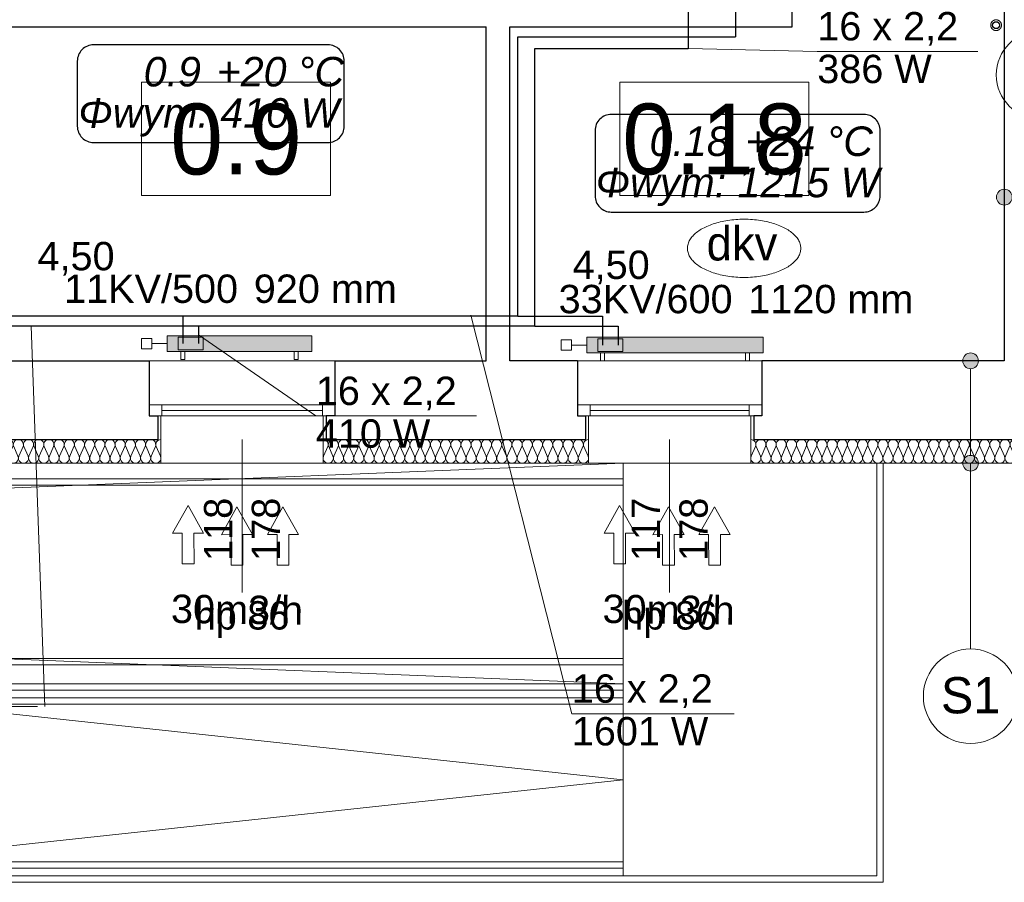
# Model space of a CAD drawing. Header units: millimetres. Extents: x -17429 to 155243, y -2908 to 188569.
# Tile 48 of 113: x 25232 to 31484, y 48656 to 54131. Entities that reach past the tile are written whole.
import ezdxf
from ezdxf.lldxf.tags import DXFTag

# ---------------------------------------------------------------- set-up
doc = ezdxf.new("R2010")
doc.units = ezdxf.units.MM
doc.header["$MEASUREMENT"] = 0
doc.linetypes.add('PHANTOM', pattern=[2.5, 1.25, -0.25, 0.25, -0.25, 0.25, -0.25])
doc.layers.get('0').update_dxf_attribs({"lineweight": 5})
for name, color, linetype in [('#opisy', 7, 'Continuous'), ('#podkład', 252, 'Continuous'), ('Arch ocieplenie', 252, 'Continuous'), ('Arch opisy', 252, 'Continuous'), ('IS_Armatura_podłączeniowa_grz._dolnozas.', 255, 'SOLID'), ('IS_Armatura_Therm', 7, 'SOLID'), ('IS_Grafika', 7, 'SOLID'), ('IS_Grzejniki_Plan_rzut', 7, 'SOLID'), ('IS_Opisy_działek_Therm', 7, 'SOLID'), ('IS_Powrót', 5, 'DASH'), ('IS_Text_Armatury_Therm', 7, 'Continuous'), ('IS_Text_Konstrukcji', 7, 'Continuous'), ('IS_Text_Odbiornikow_Therm', 7, 'Continuous'), ('IS_Zasilanie', 1, 'SOLID')]:
    doc.layers.add(name, color=color, linetype=linetype)
for name, color, linetype, lineweight in [('#piony', 7, 'Continuous', 5), ('Arch opisy_Nr_Pióra__1', 252, 'Continuous', 25), ('Arch opisy_Nr_Pióra__21', 252, 'Continuous', 13), ('INWENT BALUSTRADY_Nr_Pióra__26', 5, 'Continuous', 13), ('INWENT OPISY_Nr_Pióra__21', 252, 'Continuous', 13), ('INWENT. OKNA_Nr_Pióra__5', 7, 'Continuous', 13), ('INWENT.ŚCIANY_Nr_Pióra__1', 252, 'Continuous', 25), ('INWENT.ŚCIANY_Nr_Pióra__21', 7, 'Continuous', 13), ('Istniejące schody_Nr_Pióra__21', 7, 'Continuous', 13)]:
    doc.layers.add(name, color=color, linetype=linetype, lineweight=lineweight)
doc.layers.add('arch izolacje_Nr_Pióra__3', color=7, linetype='Continuous', lineweight=13, true_color=0xff6600)
doc.layers.add('Arch ocieplenie_Nr_Pióra__22', color=7, linetype='Continuous', lineweight=9, true_color=0x7f7f7f)
doc.styles.add('ARIAL', font='arial.ttf', dxfattribs={"width": 0.75})
doc.styles.add('GENERATED_STYLE_2', font='txt')
doc.styles.add('GENERATED_STYLE_3', font='txt')
doc.styles.add('GENERATED_STYLE_4', font='txt')
doc.styles.add('MtXpl_Arial', font='txt', dxfattribs={"height": 0.2})
doc.styles.get("Standard").update_dxf_attribs({"font": 'arial.ttf', "bigfont": 'BIGFONT.SHX'})
tags = doc.linetypes.add('DASH', pattern=[15, 10, -5]).pattern_tags.tags
tags[6:7] = [DXFTag(74, 4), DXFTag(75, 0), DXFTag(340, '0'), DXFTag(46, 0.0), DXFTag(50, 0.0), DXFTag(44, 0.0), DXFTag(45, 0.0)]
tags[4:5] = [DXFTag(74, 4), DXFTag(75, 0), DXFTag(340, '0'), DXFTag(46, 0.0), DXFTag(50, 0.0), DXFTag(44, 0.0), DXFTag(45, 0.0)]
tags = doc.linetypes.add('SOLID', pattern=[10, 10, 0]).pattern_tags.tags
tags[6:7] = [DXFTag(74, 4), DXFTag(75, 0), DXFTag(340, '0'), DXFTag(46, 0.0), DXFTag(50, 0.0), DXFTag(44, 0.0), DXFTag(45, 0.0)]
tags[4:5] = [DXFTag(74, 4), DXFTag(75, 0), DXFTag(340, '0'), DXFTag(46, 0.0), DXFTag(50, 0.0), DXFTag(44, 0.0), DXFTag(45, 0.0)]

# ---------------------------------------------------------------- blocks, each defined once
blk = doc.blocks.new('Izolacja cieplna 14_17', base_point=(29874.1, 51465.9))
at = {"layer": 'Arch ocieplenie_Nr_Pióra__22', "linetype": 'Continuous'}
for p, q in [((29876.8, 51360.6), (29903.6, 51421.2)), ((29909.1, 51421.2), (29935.9, 51360.6)), ((29941.4, 51360.6), (29968.2, 51421.2)), ((29973.6, 51421.2), (30000.5, 51360.6)), ((30005.9, 51360.6), (30032.8, 51421.2)), ((30038.2, 51421.2), (30065.1, 51360.6)), ((30070.5, 51360.6), (30097.4, 51421.2)), ((30102.8, 51421.2), (30129.6, 51360.6)), ((30135.1, 51360.6), (30161.9, 51421.2)), ((30167.4, 51421.2), (30194.2, 51360.6)), ((30199.6, 51360.6), (30226.5, 51421.2)), ((30231.9, 51421.2), (30258.8, 51360.6)), ((30264.2, 51360.6), (30291.1, 51421.2)), ((30296.5, 51421.2), (30323.4, 51360.6)), ((30328.8, 51360.6), (30355.6, 51421.2)), ((30361.1, 51421.2), (30387.9, 51360.6)), ((30393.4, 51360.6), (30420.2, 51421.2)), ((30425.6, 51421.2), (30452.5, 51360.6)), ((30457.9, 51360.6), (30484.8, 51421.2)), ((30490.2, 51421.2), (30517.1, 51360.6)), ((30522.5, 51360.6), (30549.4, 51421.2)), ((30554.8, 51421.2), (30581.6, 51360.6)), ((30587.1, 51360.6), (30613.9, 51421.2)), ((30619.4, 51421.2), (30646.2, 51360.6)), ((30651.6, 51360.6), (30678.5, 51421.2)), ((30683.9, 51421.2), (30710.8, 51360.6)), ((30716.2, 51360.6), (30743.1, 51421.2)), ((30748.5, 51421.2), (30775.4, 51360.6)), ((30780.8, 51360.6), (30807.6, 51421.2)), ((30813.1, 51421.2), (30839.9, 51360.6)), ((30845.4, 51360.6), (30872.2, 51421.2)), ((30877.6, 51421.2), (30904.5, 51360.6)), ((30909.9, 51360.6), (30936.8, 51421.2)), ((30942.2, 51421.2), (30969.1, 51360.6)), ((30974.5, 51360.6), (31001.4, 51421.2)), ((31006.8, 51421.2), (31033.6, 51360.6)), ((31039.1, 51360.6), (31065.9, 51421.2)), ((31071.4, 51421.2), (31098.2, 51360.6)), ((31103.6, 51360.6), (31130.5, 51421.2)), ((31135.9, 51421.2), (31162.8, 51360.6)), ((31168.2, 51360.6), (31195.1, 51421.2)), ((31200.5, 51421.2), (31227.4, 51360.6)), ((31232.8, 51360.6), (31259.6, 51421.2)), ((31265.1, 51421.2), (31291.9, 51360.6)), ((31297.4, 51360.6), (31324.2, 51421.2)), ((31329.6, 51421.2), (31356.5, 51360.6)), ((31361.9, 51360.6), (31388.8, 51421.2)), ((31394.2, 51421.2), (31421.1, 51360.6)), ((31426.5, 51360.6), (31453.4, 51421.2)), ((31458.8, 51421.2), (31485.6, 51360.6)), ((31491.1, 51360.6), (31517.9, 51421.2)), ((31523.4, 51421.2), (31550.2, 51360.6)), ((31555.6, 51360.6), (31582.5, 51421.2)), ((31587.9, 51421.2), (31614.8, 51360.6)), ((31620.2, 51360.6), (31647.1, 51421.2)), ((31652.5, 51421.2), (31679.4, 51360.6)), ((31684.8, 51360.6), (31711.6, 51421.2)), ((31717.1, 51421.2), (31743.9, 51360.6)), ((31749.4, 51360.6), (31776.2, 51421.2)), ((31781.6, 51421.2), (31808.5, 51360.6)), ((31813.9, 51360.6), (31840.8, 51421.2)), ((31846.2, 51421.2), (31873.1, 51360.6)), ((31878.5, 51360.6), (31905.4, 51421.2)), ((31910.8, 51421.2), (31937.6, 51360.6)), ((31943.1, 51360.6), (31969.9, 51421.2)), ((31975.4, 51421.2), (32002.2, 51360.6)), ((32007.6, 51360.6), (32034.5, 51421.2)), ((32039.9, 51421.2), (32066.8, 51360.6)), ((32072.2, 51360.6), (32099.1, 51421.2)), ((32104.5, 51421.2), (32131.4, 51360.6))]:
    blk.add_line(p, q, dxfattribs=at)
for centre, start_param, end_param in [((29874.1, 51434), 5.870392, 7.853982), ((29938.6, 51434), 5.870392, 9.837571), ((30003.2, 51434), 5.870392, 9.837571), ((30067.8, 51434), 5.870392, 9.837571), ((30132.4, 51434), 5.870392, 9.837571), ((30196.9, 51434), 5.870392, 9.837571), ((30261.5, 51434), 5.870392, 9.837571), ((30326.1, 51434), 5.870392, 9.837571), ((30390.6, 51434), 5.870392, 9.837571), ((30455.2, 51434), 5.870392, 9.837571), ((30519.8, 51434), 5.870392, 9.837571), ((30584.4, 51434), 5.870392, 9.837571), ((30648.9, 51434), 5.870392, 9.837571), ((30713.5, 51434), 5.870392, 9.837571), ((30778.1, 51434), 5.870392, 9.837571), ((30842.6, 51434), 5.870392, 9.837571), ((30907.2, 51434), 5.870392, 9.837571), ((30971.8, 51434), 5.870392, 9.837571), ((31036.4, 51434), 5.870392, 9.837571), ((31100.9, 51434), 5.870392, 9.837571), ((31165.5, 51434), 5.870392, 9.837571), ((31230.1, 51434), 5.870392, 9.837571), ((31294.6, 51434), 5.870392, 9.837571), ((31359.2, 51434), 5.870392, 9.837571), ((31423.8, 51434), 5.870392, 9.837571), ((31488.4, 51434), 5.870392, 9.837571), ((31552.9, 51434), 5.870392, 9.837571), ((31617.5, 51434), 5.870392, 9.837571), ((31682.1, 51434), 5.870392, 9.837571), ((31746.6, 51434), 5.870392, 9.837571), ((31811.2, 51434), 5.870392, 9.837571), ((31875.8, 51434), 5.870392, 9.837571), ((31940.4, 51434), 5.870392, 9.837571), ((32004.9, 51434), 5.870392, 9.837571), ((32069.5, 51434), 5.870392, 9.837571), ((32134.1, 51434), 1.570796, 3.554385), ((29906.4, 51347.8), 2.728799, 6.695979), ((29970.9, 51347.8), 2.728799, 6.695979), ((30035.5, 51347.8), 2.728799, 6.695979), ((30100.1, 51347.8), 2.728799, 6.695979), ((30164.6, 51347.8), 2.728799, 6.695979), ((30229.2, 51347.8), 2.728799, 6.695979), ((30293.8, 51347.8), 2.728799, 6.695979), ((30358.4, 51347.8), 2.728799, 6.695979), ((30422.9, 51347.8), 2.728799, 6.695979), ((30487.5, 51347.8), 2.728799, 6.695979), ((30552.1, 51347.8), 2.728799, 6.695979), ((30616.6, 51347.8), 2.728799, 6.695979), ((30681.2, 51347.8), 2.728799, 6.695979), ((30745.8, 51347.8), 2.728799, 6.695979), ((30810.4, 51347.8), 2.728799, 6.695979), ((30874.9, 51347.8), 2.728799, 6.695979), ((30939.5, 51347.8), 2.728799, 6.695979), ((31004.1, 51347.8), 2.728799, 6.695979), ((31068.6, 51347.8), 2.728799, 6.695979), ((31133.2, 51347.8), 2.728799, 6.695979), ((31197.8, 51347.8), 2.728799, 6.695979), ((31262.4, 51347.8), 2.728799, 6.695979), ((31326.9, 51347.8), 2.728799, 6.695979), ((31391.5, 51347.8), 2.728799, 6.695979), ((31456.1, 51347.8), 2.728799, 6.695979), ((31520.6, 51347.8), 2.728799, 6.695979), ((31585.2, 51347.8), 2.728799, 6.695979), ((31649.8, 51347.8), 2.728799, 6.695979), ((31714.4, 51347.8), 2.728799, 6.695979), ((31778.9, 51347.8), 2.728799, 6.695979), ((31843.5, 51347.8), 2.728799, 6.695979), ((31908.1, 51347.8), 2.728799, 6.695979), ((31972.6, 51347.8), 2.728799, 6.695979), ((32037.2, 51347.8), 2.728799, 6.695979), ((32101.8, 51347.8), 2.728799, 6.695979)]:
    blk.add_ellipse(centre, major_axis=(32.3, 0), ratio=0.988106, start_param=start_param, end_param=end_param, dxfattribs=at)
blk = doc.blocks.new('Izolacja cieplna 14_20', base_point=(26129.1, 51465.9))
at = {"layer": 'Arch ocieplenie_Nr_Pióra__22', "linetype": 'Continuous'}
for p, q in [((24348.7, 51421.2), (24321.8, 51360.6)), ((24381, 51360.6), (24354.1, 51421.2)), ((24413.3, 51421.2), (24386.4, 51360.6)), ((24445.6, 51360.6), (24418.7, 51421.2)), ((24478, 51421.2), (24451.1, 51360.6)), ((24510.3, 51360.6), (24483.4, 51421.2)), ((24542.6, 51421.2), (24515.7, 51360.6)), ((24574.9, 51360.6), (24548, 51421.2)), ((24607.2, 51421.2), (24580.4, 51360.6)), ((24639.6, 51360.6), (24612.7, 51421.2)), ((24671.9, 51421.2), (24645, 51360.6)), ((24704.2, 51360.6), (24677.3, 51421.2)), ((24736.5, 51421.2), (24709.6, 51360.6)), ((24768.9, 51360.6), (24742, 51421.2)), ((24801.2, 51421.2), (24774.3, 51360.6)), ((24833.5, 51360.6), (24806.6, 51421.2)), ((24865.8, 51421.2), (24838.9, 51360.6)), ((24898.1, 51360.6), (24871.2, 51421.2)), ((24930.5, 51421.2), (24903.6, 51360.6)), ((24962.8, 51360.6), (24935.9, 51421.2)), ((24995.1, 51421.2), (24968.2, 51360.6)), ((25027.4, 51360.6), (25000.5, 51421.2)), ((25059.7, 51421.2), (25032.9, 51360.6)), ((25092.1, 51360.6), (25065.2, 51421.2)), ((25124.4, 51421.2), (25097.5, 51360.6)), ((25156.7, 51360.6), (25129.8, 51421.2)), ((25189, 51421.2), (25162.1, 51360.6)), ((25221.4, 51360.6), (25194.5, 51421.2)), ((25253.7, 51421.2), (25226.8, 51360.6)), ((25286, 51360.6), (25259.1, 51421.2)), ((25318.3, 51421.2), (25291.4, 51360.6)), ((25350.6, 51360.6), (25323.7, 51421.2)), ((25383, 51421.2), (25356.1, 51360.6)), ((25415.3, 51360.6), (25388.4, 51421.2)), ((25447.6, 51421.2), (25420.7, 51360.6)), ((25479.9, 51360.6), (25453, 51421.2)), ((25512.2, 51421.2), (25485.4, 51360.6)), ((25544.6, 51360.6), (25517.7, 51421.2)), ((25576.9, 51421.2), (25550, 51360.6)), ((25609.2, 51360.6), (25582.3, 51421.2)), ((25641.5, 51421.2), (25614.6, 51360.6)), ((25673.9, 51360.6), (25647, 51421.2)), ((25706.2, 51421.2), (25679.3, 51360.6)), ((25738.5, 51360.6), (25711.6, 51421.2)), ((25770.8, 51421.2), (25743.9, 51360.6)), ((25803.1, 51360.6), (25776.2, 51421.2)), ((25835.5, 51421.2), (25808.6, 51360.6)), ((25867.8, 51360.6), (25840.9, 51421.2)), ((25900.1, 51421.2), (25873.2, 51360.6)), ((25932.4, 51360.6), (25905.5, 51421.2)), ((25964.7, 51421.2), (25937.9, 51360.6)), ((25997.1, 51360.6), (25970.2, 51421.2)), ((26029.4, 51421.2), (26002.5, 51360.6)), ((26061.7, 51360.6), (26034.8, 51421.2)), ((26094, 51421.2), (26067.1, 51360.6)), ((26126.4, 51360.6), (26099.5, 51421.2))]:
    blk.add_line(p, q, dxfattribs=at)
for centre, start_param, end_param in [((24319.1, 51434), 2.7288, 4.712389), ((24383.7, 51434), 2.7288, 6.695979), ((24448.4, 51434), 2.7288, 6.695979), ((24513, 51434), 2.7288, 6.695979), ((24577.6, 51434), 2.7288, 6.695979), ((24642.3, 51434), 2.7288, 6.695979), ((24706.9, 51434), 2.7288, 6.695979), ((24771.6, 51434), 2.7288, 6.695979), ((24836.2, 51434), 2.7288, 6.695979), ((24900.9, 51434), 2.7288, 6.695979), ((24965.5, 51434), 2.7288, 6.695979), ((25030.1, 51434), 2.7288, 6.695979), ((25094.8, 51434), 2.7288, 6.695979), ((25159.4, 51434), 2.7288, 6.695979), ((25224.1, 51434), 2.7288, 6.695979), ((25288.7, 51434), 2.7288, 6.695979), ((25353.4, 51434), 2.7288, 6.695979), ((25418, 51434), 2.7288, 6.695979), ((25482.6, 51434), 2.7288, 6.695979), ((25547.3, 51434), 2.7288, 6.695979), ((25611.9, 51434), 2.7288, 6.695979), ((25676.6, 51434), 2.7288, 6.695979), ((25741.2, 51434), 2.7288, 6.695979), ((25805.9, 51434), 2.7288, 6.695979), ((25870.5, 51434), 2.7288, 6.695979), ((25935.1, 51434), 2.7288, 6.695979), ((25999.8, 51434), 2.7288, 6.695979), ((26064.4, 51434), 2.7288, 6.695979), ((26129.1, 51434), 4.712389, 6.695979), ((24351.4, 51347.8), 5.870392, 9.837571), ((24416, 51347.8), 5.870392, 9.837571), ((24480.7, 51347.8), 5.870392, 9.837571), ((24545.3, 51347.8), 5.870392, 9.837571), ((24610, 51347.8), 5.870392, 9.837571), ((24674.6, 51347.8), 5.870392, 9.837571), ((24739.2, 51347.8), 5.870392, 9.837571), ((24803.9, 51347.8), 5.870392, 9.837571), ((24868.5, 51347.8), 5.870392, 9.837571), ((24933.2, 51347.8), 5.870392, 9.837571), ((24997.8, 51347.8), 5.870392, 9.837571), ((25062.5, 51347.8), 5.870392, 9.837571), ((25127.1, 51347.8), 5.870392, 9.837571), ((25191.7, 51347.8), 5.870392, 9.837571), ((25256.4, 51347.8), 5.870392, 9.837571), ((25321, 51347.8), 5.870392, 9.837571), ((25385.7, 51347.8), 5.870392, 9.837571), ((25450.3, 51347.8), 5.870392, 9.837571), ((25515, 51347.8), 5.870392, 9.837571), ((25579.6, 51347.8), 5.870392, 9.837571), ((25644.2, 51347.8), 5.870392, 9.837571), ((25708.9, 51347.8), 5.870392, 9.837571), ((25773.5, 51347.8), 5.870392, 9.837571), ((25838.2, 51347.8), 5.870392, 9.837571), ((25902.8, 51347.8), 5.870392, 9.837571), ((25967.5, 51347.8), 5.870392, 9.837571), ((26032.1, 51347.8), 5.870392, 9.837571), ((26096.7, 51347.8), 5.870392, 9.837571)]:
    blk.add_ellipse(centre, major_axis=(-32.3, 0), ratio=0.987014, start_param=start_param, end_param=end_param, dxfattribs=at)
blk = doc.blocks.new('Izolacja cieplna 14_21', base_point=(28844.1, 51465.9))
at = {"layer": 'Arch ocieplenie_Nr_Pióra__22', "linetype": 'Continuous'}
for p, q in [((27188.8, 51421.2), (27161.8, 51360.6)), ((27221.2, 51360.6), (27194.2, 51421.2)), ((27253.6, 51421.2), (27226.6, 51360.6)), ((27286, 51360.6), (27259, 51421.2)), ((27318.4, 51421.2), (27291.4, 51360.6)), ((27350.8, 51360.6), (27323.8, 51421.2)), ((27383.2, 51421.2), (27356.2, 51360.6)), ((27415.6, 51360.6), (27388.6, 51421.2)), ((27448, 51421.2), (27421, 51360.6)), ((27480.4, 51360.6), (27453.4, 51421.2)), ((27512.8, 51421.2), (27485.8, 51360.6)), ((27545.2, 51360.6), (27518.2, 51421.2)), ((27577.6, 51421.2), (27550.6, 51360.6)), ((27610, 51360.6), (27583, 51421.2)), ((27642.4, 51421.2), (27615.4, 51360.6)), ((27674.8, 51360.6), (27647.8, 51421.2)), ((27707.2, 51421.2), (27680.3, 51360.6)), ((27739.6, 51360.6), (27712.7, 51421.2)), ((27772, 51421.2), (27745.1, 51360.6)), ((27804.4, 51360.6), (27777.5, 51421.2)), ((27836.8, 51421.2), (27809.9, 51360.6)), ((27869.2, 51360.6), (27842.3, 51421.2)), ((27901.6, 51421.2), (27874.7, 51360.6)), ((27934, 51360.6), (27907.1, 51421.2)), ((27966.4, 51421.2), (27939.5, 51360.6)), ((27998.8, 51360.6), (27971.9, 51421.2)), ((28031.3, 51421.2), (28004.3, 51360.6)), ((28063.7, 51360.6), (28036.7, 51421.2)), ((28096.1, 51421.2), (28069.1, 51360.6)), ((28128.5, 51360.6), (28101.5, 51421.2)), ((28160.9, 51421.2), (28133.9, 51360.6)), ((28193.3, 51360.6), (28166.3, 51421.2)), ((28225.7, 51421.2), (28198.7, 51360.6)), ((28258.1, 51360.6), (28231.1, 51421.2)), ((28290.5, 51421.2), (28263.5, 51360.6)), ((28322.9, 51360.6), (28295.9, 51421.2)), ((28355.3, 51421.2), (28328.3, 51360.6)), ((28387.7, 51360.6), (28360.7, 51421.2)), ((28420.1, 51421.2), (28393.1, 51360.6)), ((28452.5, 51360.6), (28425.5, 51421.2)), ((28484.9, 51421.2), (28457.9, 51360.6)), ((28517.3, 51360.6), (28490.3, 51421.2)), ((28549.7, 51421.2), (28522.8, 51360.6)), ((28582.1, 51360.6), (28555.2, 51421.2)), ((28614.5, 51421.2), (28587.6, 51360.6)), ((28646.9, 51360.6), (28620, 51421.2)), ((28679.3, 51421.2), (28652.4, 51360.6)), ((28711.7, 51360.6), (28684.8, 51421.2)), ((28744.1, 51421.2), (28717.2, 51360.6)), ((28776.5, 51360.6), (28749.6, 51421.2)), ((28808.9, 51421.2), (28782, 51360.6)), ((28841.3, 51360.6), (28814.4, 51421.2))]:
    blk.add_line(p, q, dxfattribs=at)
for centre, start_param, end_param in [((27159.1, 51434), 2.7288, 4.712389), ((27223.9, 51434), 2.7288, 6.695979), ((27288.7, 51434), 2.7288, 6.695979), ((27353.5, 51434), 2.7288, 6.695979), ((27418.3, 51434), 2.7288, 6.695979), ((27483.1, 51434), 2.7288, 6.695979), ((27547.9, 51434), 2.7288, 6.695979), ((27612.7, 51434), 2.7288, 6.695979), ((27677.5, 51434), 2.7288, 6.695979), ((27742.3, 51434), 2.7288, 6.695979), ((27807.1, 51434), 2.7288, 6.695979), ((27872, 51434), 2.7288, 6.695979), ((27936.8, 51434), 2.7288, 6.695979), ((28001.6, 51434), 2.7288, 6.695979), ((28066.4, 51434), 2.7288, 6.695979), ((28131.2, 51434), 2.7288, 6.695979), ((28196, 51434), 2.7288, 6.695979), ((28260.8, 51434), 2.7288, 6.695979), ((28325.6, 51434), 2.7288, 6.695979), ((28390.4, 51434), 2.7288, 6.695979), ((28455.2, 51434), 2.7288, 6.695979), ((28520, 51434), 2.7288, 6.695979), ((28584.8, 51434), 2.7288, 6.695979), ((28649.6, 51434), 2.7288, 6.695979), ((28714.5, 51434), 2.7288, 6.695979), ((28779.3, 51434), 2.7288, 6.695979), ((28844.1, 51434), 4.712389, 6.695979), ((27191.5, 51347.8), 5.870392, 9.837571), ((27256.3, 51347.8), 5.870392, 9.837571), ((27321.1, 51347.8), 5.870392, 9.837571), ((27385.9, 51347.8), 5.870392, 9.837571), ((27450.7, 51347.8), 5.870392, 9.837571), ((27515.5, 51347.8), 5.870392, 9.837571), ((27580.3, 51347.8), 5.870392, 9.837571), ((27645.1, 51347.8), 5.870392, 9.837571), ((27709.9, 51347.8), 5.870392, 9.837571), ((27774.7, 51347.8), 5.870392, 9.837571), ((27839.6, 51347.8), 5.870392, 9.837571), ((27904.4, 51347.8), 5.870392, 9.837571), ((27969.2, 51347.8), 5.870392, 9.837571), ((28034, 51347.8), 5.870392, 9.837571), ((28098.8, 51347.8), 5.870392, 9.837571), ((28163.6, 51347.8), 5.870392, 9.837571), ((28228.4, 51347.8), 5.870392, 9.837571), ((28293.2, 51347.8), 5.870392, 9.837571), ((28358, 51347.8), 5.870392, 9.837571), ((28422.8, 51347.8), 5.870392, 9.837571), ((28487.6, 51347.8), 5.870392, 9.837571), ((28552.4, 51347.8), 5.870392, 9.837571), ((28617.2, 51347.8), 5.870392, 9.837571), ((28682.1, 51347.8), 5.870392, 9.837571), ((28746.9, 51347.8), 5.870392, 9.837571), ((28811.7, 51347.8), 5.870392, 9.837571)]:
    blk.add_ellipse(centre, major_axis=(-32.4, 0), ratio=0.984504, start_param=start_param, end_param=end_param, dxfattribs=at)
blk = doc.blocks.new('Linia_68', base_point=(31270, 51315.9))
at = {"layer": 'Arch opisy_Nr_Pióra__21', "color": 252, "linetype": 'Continuous'}
blk.add_line((31270, 51315.9), (31270, 50136.8), dxfattribs=at)
blk.add_circle((31270, 49836.8), 300, dxfattribs=at)
blk = doc.blocks.new('Linia_69', base_point=(31270, 51965.9))
at = {"layer": 'Arch opisy_Nr_Pióra__21', "linetype": 'Continuous'}
for points in [[(31320, 51965.9), (31316.2, 51985), (31305.4, 52001.2), (31289.1, 52012), (31270, 52015.9), (31250.9, 52012), (31234.6, 52001.2), (31223.8, 51985), (31220, 51965.9), (31223.8, 51946.7), (31234.6, 51930.5), (31250.9, 51919.7), (31270, 51915.9), (31289.1, 51919.7), (31305.4, 51930.5), (31316.2, 51946.7)], [(31320, 51315.9), (31316.2, 51335), (31305.4, 51351.2), (31289.1, 51362), (31270, 51365.9), (31250.9, 51362), (31234.6, 51351.2), (31223.8, 51335), (31220, 51315.9), (31223.8, 51296.7), (31234.6, 51280.5), (31250.9, 51269.7), (31270, 51265.9), (31289.1, 51269.7), (31305.4, 51280.5), (31316.2, 51296.7)]]:
    blk.add_hatch(color=252, dxfattribs=at).paths.add_polyline_path(points, flags=0)
at = {"layer": 'Arch opisy_Nr_Pióra__21', "color": 252, "linetype": 'Continuous'}
blk.add_line((31270, 51915.9), (31270, 51365.9), dxfattribs=at)
for centre in [(31270, 51965.9), (31270, 51315.9)]:
    blk.add_circle(centre, 50, dxfattribs=at)
blk = doc.blocks.new('Linia_71', base_point=(31484.1, 53004.8))
at = {"layer": 'Arch opisy_Nr_Pióra__21', "linetype": 'Continuous'}
for points in [[(31534.1, 53004.8), (31530.3, 53023.9), (31519.4, 53040.2), (31503.2, 53051), (31484.1, 53054.8), (31464.9, 53051), (31448.7, 53040.2), (31437.9, 53023.9), (31434.1, 53004.8), (31437.9, 52985.7), (31448.7, 52969.5), (31464.9, 52958.6), (31484.1, 52954.8), (31503.2, 52958.6), (31519.4, 52969.5), (31530.3, 52985.7)], [(32184.1, 53004.8), (32180.3, 53023.9), (32169.4, 53040.2), (32153.2, 53051), (32134.1, 53054.8), (32114.9, 53051), (32098.7, 53040.2), (32087.9, 53023.9), (32084.1, 53004.8), (32087.9, 52985.7), (32098.7, 52969.5), (32114.9, 52958.6), (32134.1, 52954.8), (32153.2, 52958.6), (32169.4, 52969.5), (32180.3, 52985.7)]]:
    blk.add_hatch(color=252, dxfattribs=at).paths.add_polyline_path(points, flags=0)
at = {"layer": 'Arch opisy_Nr_Pióra__21', "color": 252, "linetype": 'Continuous'}
blk.add_line((31534.1, 53004.8), (32084.1, 53004.8), dxfattribs=at)
for centre in [(31484.1, 53004.8), (32134.1, 53004.8)]:
    blk.add_circle(centre, 50, dxfattribs=at)
blk = doc.blocks.new('SERRTRT')
at = {"layer": 'arch izolacje_Nr_Pióra__3', "color": 252, "linetype": 'Continuous'}
for p, q in [((26129.1, 51615.9), (26129.1, 51315.9)), ((27159.1, 51315.9), (27159.1, 51615.9)), ((28844.1, 51615.9), (28844.1, 51315.9)), ((29874.1, 51615.9), (29874.1, 51315.9)), ((32134.1, 51315.9), (9104.1, 51315.9)), ((26129.1, 51315.9), (24319.1, 51315.9)), ((28844.1, 51315.9), (27159.1, 51315.9)), ((29874.1, 51315.9), (32134.1, 51315.9))]:
    blk.add_line(p, q, dxfattribs=at)
at = {"layer": 'Arch opisy_Nr_Pióra__21', "color": 252, "linetype": 'Continuous'}
for p, q in [((26006.8, 53735.1), (26006.8, 53015.1)), ((27206.8, 53735.1), (26006.8, 53735.1)), ((27206.8, 53015.1), (27206.8, 53735.1)), ((29043.8, 53735.1), (29043.8, 53015.1)), ((30243.8, 53735.1), (29043.8, 53735.1)), ((30243.8, 53015.1), (30243.8, 53735.1)), ((26006.8, 53015.1), (27206.8, 53015.1)), ((29043.8, 53015.1), (30243.8, 53015.1))]:
    blk.add_line(p, q, dxfattribs=at)
at = {"layer": 'INWENT BALUSTRADY_Nr_Pióra__26', "color": 252, "linetype": 'Continuous'}
for p, q in [((30674.1, 48695.9), (30674.1, 51315.9)), ((30714.1, 51315.9), (30714.1, 48655.9)), ((29064.1, 51215.9), (11689.1, 51215.9)), ((29064.1, 51175.9), (29064.1, 51215.9)), ((11689.1, 51175.9), (29064.1, 51175.9)), ((29064.1, 50075.9), (11689.1, 50075.9)), ((11689.1, 50035.9), (29064.1, 50035.9)), ((29064.1, 50015.9), (29064.1, 50055.9)), ((29064.1, 49915.9), (11689.1, 49915.9)), ((11689.1, 49875.9), (29064.1, 49875.9)), ((23404.1, 49825.9), (29064.1, 49825.9)), ((29064.1, 49785.9), (23404.1, 49785.9)), ((23404.1, 48785.9), (29064.1, 48785.9)), ((29064.1, 48785.9), (29064.1, 48745.9)), ((29064.1, 48745.9), (23404.1, 48745.9)), ((23404.1, 48695.9), (30674.1, 48695.9)), ((30714.1, 48655.9), (23404.1, 48655.9))]:
    blk.add_line(p, q, dxfattribs=at)
at = {"layer": 'INWENT OPISY_Nr_Pióra__21', "color": 252, "linetype": 'Continuous'}
for p, q in [((26644.1, 51465.9), (26644.1, 50495.9)), ((29359.1, 51465.9), (29359.1, 50495.9))]:
    blk.add_line(p, q, dxfattribs=at)
at = {"layer": 'INWENT. OKNA_Nr_Pióra__5', "color": 252, "linetype": 'Continuous'}
for p, q in [((27234.1, 51685.9), (26054.1, 51685.9)), ((26054.1, 51615.9), (26054.1, 51685.9)), ((26134.1, 51615.9), (26134.1, 51685.9)), ((26134.1, 51650.9), (27154.1, 51650.9)), ((27154.1, 51615.9), (27154.1, 51685.9)), ((27234.1, 51615.9), (27234.1, 51685.9)), ((29944.1, 51685.9), (28774.1, 51685.9)), ((28774.1, 51615.9), (28774.1, 51685.9)), ((28854.1, 51615.9), (28854.1, 51685.9)), ((28854.1, 51650.9), (29864.1, 51650.9)), ((29864.1, 51615.9), (29864.1, 51685.9)), ((29944.1, 51615.9), (29944.1, 51685.9)), ((26054.1, 51615.9), (27234.1, 51615.9)), ((28774.1, 51615.9), (29944.1, 51615.9))]:
    blk.add_line(p, q, dxfattribs=at)
at = {"layer": 'INWENT.ŚCIANY_Nr_Pióra__1', "color": 252, "linetype": 'Continuous'}
for p, q in [((30137.5, 54085.9), (30137.5, 54931.3)), ((31484.1, 54390.9), (31484.1, 51965.9)), ((24964.1, 54085.9), (28194.1, 54085.9)), ((28194.1, 51965.9), (28194.1, 54085.9)), ((28344.1, 51965.9), (28344.1, 54085.9)), ((28344.1, 54085.9), (30137.5, 54085.9)), ((24964.1, 51965.9), (26054.1, 51965.9)), ((26054.1, 51965.9), (26054.1, 51615.9)), ((27234.1, 51965.9), (28194.1, 51965.9)), ((27234.1, 51965.9), (27234.1, 51615.9)), ((28774.1, 51965.9), (28344.1, 51965.9)), ((28774.1, 51965.9), (28774.1, 51615.9)), ((31484.1, 51965.9), (29944.1, 51965.9)), ((29944.1, 51965.9), (29944.1, 51615.9)), ((26054.1, 51615.9), (26109.1, 51615.9)), ((26109.1, 51615.9), (26109.1, 51465.9)), ((27234.1, 51615.9), (27179.1, 51615.9)), ((27179.1, 51615.9), (27179.1, 51465.9)), ((28774.1, 51615.9), (28824.1, 51615.9)), ((28824.1, 51615.9), (28824.1, 51465.9)), ((29944.1, 51615.9), (29894.1, 51615.9)), ((29894.1, 51615.9), (29894.1, 51465.9)), ((24339.1, 51465.9), (26109.1, 51465.9)), ((27179.1, 51465.9), (28824.1, 51465.9)), ((29894.1, 51465.9), (31984.1, 51465.9))]:
    blk.add_line(p, q, dxfattribs=at)
at = {"layer": 'INWENT.ŚCIANY_Nr_Pióra__21', "color": 252, "linetype": 'Continuous'}
for p, q in [((26054.1, 51965.9), (27234.1, 51965.9)), ((28774.1, 51965.9), (29944.1, 51965.9))]:
    blk.add_line(p, q, dxfattribs=at)
at = {"layer": 'Istniejące schody_Nr_Pióra__21', "color": 252, "linetype": 'Continuous'}
for p, q in [((11689.1, 50615.9), (29064.1, 51315.9)), ((29064.1, 51315.9), (29064.1, 49915.9)), ((30674.1, 51315.9), (30674.1, 48695.9)), ((29064.1, 49915.9), (11689.1, 50615.9)), ((29064.1, 49915.9), (11689.1, 49915.9)), ((23404.1, 49915.9), (29064.1, 49305.9)), ((29064.1, 49915.9), (29064.1, 48695.9)), ((29064.1, 49305.9), (23404.1, 48695.9)), ((23404.1, 48695.9), (29064.1, 48695.9)), ((29064.1, 48695.9), (30674.1, 48695.9))]:
    blk.add_line(p, q, dxfattribs=at)
at = {"layer": 'Arch ocieplenie', "color": 252, "linetype": 'Continuous', "lineweight": 9}
for name, p in [('Izolacja cieplna 14_20', (26129.1, 51465.9)), ('Izolacja cieplna 14_21', (28844.1, 51465.9)), ('Izolacja cieplna 14_17', (29874.1, 51465.9))]:
    blk.add_blockref(name, p, dxfattribs=at)
at = {"layer": 'Arch opisy', "color": 252, "linetype": 'Continuous'}
for name, p in [('Linia_71', (31484.1, 53004.8)), ('Linia_69', (31270, 51965.9)), ('Linia_68', (31270, 51315.9))]:
    blk.add_blockref(name, p, dxfattribs=at)
at = {"layer": 'Arch opisy_Nr_Pióra__1', "color": 252, "linetype": 'Continuous'}
for s, insert, char_height, attachment_point, style in [('{0.9}', (26606.8, 53142.2), 450, 8, 'GENERATED_STYLE_3'), ('{0.18}', (29643.8, 53142.2), 450, 8, 'GENERATED_STYLE_3'), ('{S1}', (31270, 49958.2), 230, 2, 'GENERATED_STYLE_4')]:
    blk.add_mtext(s, dxfattribs=dict(at, insert=insert, char_height=char_height, attachment_point=attachment_point, style=style))
at = {"layer": 'INWENT OPISY_Nr_Pióra__21', "color": 252, "linetype": 'Continuous', "char_height": 180, "width": 1346.334, "attachment_point": 2, "rotation": 90, "line_spacing_factor": 1.008888, "style": 'GENERATED_STYLE_2'}
for s, insert in [('{118\\P178}', (26402.9, 50895.9)), ('{117\\P178}', (29117.9, 50895.9))]:
    blk.add_mtext(s, dxfattribs=dict(at, insert=insert))
at = {"layer": 'INWENT OPISY_Nr_Pióra__21', "color": 252, "linetype": 'Continuous', "char_height": 180, "attachment_point": 2, "style": 'GENERATED_STYLE_2'}
for insert in [(26644.1, 50440.2), (29359.1, 50440.2)]:
    blk.add_mtext('{hp 86}', dxfattribs=dict(at, insert=insert))
blk = doc.blocks.new('E210168')
at = {"color": 7, "lineweight": 13}
for p, q in [((19.41, 19.75), (19.41, 13.6)), ((19.41, 19.75), (36.98, 9.88)), ((19.41, 0), (36.98, 9.88)), ((19.41, 6.15), (19.41, 0))]:
    blk.add_line(p, q, dxfattribs=at)
blk.add_lwpolyline([(19.41, 13.6), (0, 13.6), (0, 6.15), (19.41, 6.15)], dxfattribs=at)

msp = doc.modelspace()

# ---------------------------------------------------------------- linework, layer by layer
at = {"layer": '#piony', "color": 7}
msp.add_circle((31713.2, 53780.6), 280.2, dxfattribs=at)
at = {"layer": 'IS_Armatura_podłączeniowa_grz._dolnozas.', "color": 7, "lineweight": 0, "ltscale": 10}
for p, q in [((26398, 52115), (26238, 52115)), ((26238, 52115), (26238, 52035)), ((26398, 52035), (26398, 52115)), ((29062.7, 52105.8), (28902.7, 52105.8)), ((28902.7, 52105.8), (28902.7, 52025.8)), ((29062.7, 52025.8), (29062.7, 52105.8)), ((26238, 52035), (26398, 52035)), ((28902.7, 52025.8), (29062.7, 52025.8))]:
    msp.add_line(p, q, dxfattribs=at)
at = {"layer": 'IS_Armatura_Therm', "color": 7, "lineweight": 0, "ltscale": 10}
for p, q in [((26070.5, 52107.5), (26005.5, 52107.5)), ((26005.5, 52107.5), (26005.5, 52042.5)), ((26070.5, 52042.5), (26070.5, 52107.5)), ((28735.2, 52098.3), (28670.2, 52098.3)), ((28670.2, 52098.3), (28670.2, 52033.3)), ((28735.2, 52033.3), (28735.2, 52098.3)), ((26005.5, 52042.5), (26070.5, 52042.5)), ((26168, 52075), (26070.5, 52075)), ((28670.2, 52033.3), (28735.2, 52033.3)), ((28832.7, 52065.8), (28735.2, 52065.8))]:
    msp.add_line(p, q, dxfattribs=at)
at = {"layer": 'IS_Grafika', "color": 7, "lineweight": 5, "ltscale": 10}
for points, knots in [([(29831.7, 52864.7), (29814, 52864.7), (29779.2, 52863.4), (29728.5, 52857.6), (29680.8, 52848.3), (29636.5, 52835.8), (29596.3, 52820.4), (29560.7, 52802.3), (29530.2, 52781.8), (29505.3, 52759.2), (29486.6, 52734.4), (29474.7, 52707.8), (29471.9, 52689.1), (29471.9, 52679.9)], [0, 0, 0, 0, 53.206774, 104.286131, 152.960622, 198.951577, 242.000697, 281.900205, 318.538128, 351.968842, 382.520946, 410.942343, 438.528187, 438.528187, 438.528187, 438.528187]), ([(30191.5, 52679.9), (30191.5, 52689.1), (30188.8, 52707.8), (30176.9, 52734.4), (30158.2, 52759.2), (30133.3, 52781.8), (30102.7, 52802.3), (30067.1, 52820.4), (30026.9, 52835.8), (29982.7, 52848.3), (29935, 52857.6), (29884.2, 52863.4), (29849.5, 52864.7), (29831.7, 52864.7)], [0, 0, 0, 0, 27.585844, 56.00724, 86.559344, 119.990058, 156.627982, 196.52749, 239.576609, 285.567565, 334.242055, 385.321413, 438.528187, 438.528187, 438.528187, 438.528187]), ([(29471.9, 52679.9), (29471.9, 52670.7), (29474.7, 52651.9), (29486.6, 52625.3), (29505.3, 52600.6), (29530.2, 52577.9), (29560.7, 52557.4), (29596.3, 52539.3), (29636.5, 52523.9), (29680.8, 52511.4), (29728.5, 52502.1), (29779.2, 52496.4), (29814, 52495.1), (29831.7, 52495.1)], [0, 0, 0, 0, 27.585844, 56.00724, 86.559344, 119.990058, 156.627982, 196.52749, 239.576609, 285.567565, 334.242055, 385.321413, 438.528187, 438.528187, 438.528187, 438.528187]), ([(29831.7, 52495.1), (29849.5, 52495.1), (29884.2, 52496.4), (29935, 52502.1), (29982.7, 52511.4), (30026.9, 52523.9), (30067.1, 52539.3), (30102.7, 52557.4), (30133.3, 52577.9), (30158.2, 52600.6), (30176.9, 52625.3), (30188.8, 52651.9), (30191.5, 52670.7), (30191.5, 52679.9)], [0, 0, 0, 0, 53.206774, 104.286131, 152.960622, 198.951577, 242.000697, 281.900205, 318.538128, 351.968842, 382.520946, 410.942343, 438.528187, 438.528187, 438.528187, 438.528187])]:
    msp.add_open_spline(points, degree=3, knots=knots, dxfattribs=at)
at = {"layer": 'IS_Grzejniki_Plan_rzut', "color": 252, "lineweight": 0, "ltscale": 10}
for p, q in [((27088, 52125), (26168, 52125)), ((26168, 52125), (26168, 52025)), ((27088, 52025), (27088, 52125)), ((29952.7, 52115.8), (28832.7, 52115.8)), ((28832.7, 52115.8), (28832.7, 52015.8)), ((29952.7, 52015.8), (29952.7, 52115.8)), ((26168, 52025), (27088, 52025)), ((26255.5, 52025), (26255.5, 51975)), ((26280.5, 51975), (26280.5, 52025)), ((26975.5, 51975), (26975.5, 52025)), ((27000.5, 52025), (27000.5, 51975)), ((28832.7, 52015.8), (29952.7, 52015.8)), ((28920.2, 52015.8), (28920.2, 51965.8)), ((28945.2, 51965.8), (28945.2, 52015.8)), ((29840.2, 51965.8), (29840.2, 52015.8)), ((29865.2, 52015.8), (29865.2, 51965.8)), ((26255.5, 51975), (26280.5, 51975)), ((27000.5, 51975), (26975.5, 51975)), ((28920.2, 51965.8), (28945.2, 51965.8)), ((29865.2, 51965.8), (29840.2, 51965.8))]:
    msp.add_line(p, q, dxfattribs=at)
at = {"layer": 'IS_Grzejniki_Plan_rzut', "color": 252, "linetype": 'Continuous', "lineweight": 0, "ltscale": 10, "extrusion": (0, 0, -1)}
for points in [[(-27088, 52025), (-26168, 52125), (-26168, 52025)], [(-26168, 52125), (-27088, 52025), (-27088, 52125)], [(-29952.7, 52015.8), (-28832.7, 52115.8), (-28832.7, 52015.8)], [(-28832.7, 52115.8), (-29952.7, 52015.8), (-29952.7, 52115.8)]]:
    msp.add_solid(points, dxfattribs=at)
at = {"layer": 'IS_Opisy_działek_Therm', "color": 7, "lineweight": 5, "ltscale": 10}
for p, q in [((29477.8, 53947.7), (30296.5, 53930.2)), ((30296.5, 53930.2), (31316.5, 53930.2)), ((28097, 52256.2), (28738, 49726.2)), ((25304.8, 52185.8), (25391.3, 49771.4)), ((26368, 52129.9), (27112.6, 51615.9)), ((27112.6, 51615.9), (28132.6, 51615.9)), ((24315.4, 49771.4), (25345.4, 49771.4)), ((28738, 49726.2), (29768, 49726.2))]:
    msp.add_line(p, q, dxfattribs=at)
at = {"layer": 'IS_Powrót', "color": 5, "lineweight": 30, "ltscale": 20}
for p, q in [((29777.8, 54336.9), (29777.8, 54023.2)), ((28394.5, 53276.3), (28394.5, 54023.2)), ((28394.5, 54023.2), (29777.8, 54023.2)), ((28394.5, 52249.8), (28394.5, 53276.3)), ((26268, 52249.8), (24441.6, 52249.8)), ((28394.5, 52249.8), (26268, 52249.8)), ((26268, 52249.8), (26268, 52075)), ((28394.5, 52249.8), (28932.7, 52249.8)), ((28932.7, 52249.8), (28932.7, 52065.8))]:
    msp.add_line(p, q, dxfattribs=at)
msp.add_circle((31432, 54096.3), 22.1, dxfattribs=at)
at = {"layer": 'IS_Text_Konstrukcji', "color": 18, "linetype": 'SOLID', "ltscale": 10, "true_color": 0x000000}
for p, q in [((27189.9, 53971.7), (25701.5, 53971.7)), ((25598.2, 53868.3), (25598.2, 53455)), ((27293.2, 53455), (27293.2, 53868.3)), ((30592.2, 53530.2), (28988.9, 53530.2)), ((28885.6, 53426.9), (28885.6, 53013.5)), ((30695.6, 53013.5), (30695.6, 53426.9)), ((25701.5, 53351.7), (27189.9, 53351.7)), ((28988.9, 52910.2), (30592.2, 52910.2))]:
    msp.add_line(p, q, dxfattribs=at)
for centre, start, end in [((25701.5, 53868.3), 89.99996, 180.00004), ((27189.9, 53868.3), 359.99996, 90.00004), ((28988.9, 53426.9), 89.99996, 180.00004), ((30592.2, 53426.9), 359.99996, 90.00004), ((25701.5, 53455), 179.99996, 270.00004), ((27189.9, 53455), 269.99996, 0.00004), ((28988.9, 53013.5), 179.99996, 270.00004), ((30592.2, 53013.5), 269.99996, 0.00004)]:
    msp.add_arc(centre, 103.3, start, end, dxfattribs=at)
at = {"layer": 'IS_Zasilanie', "color": 1, "lineweight": 30, "ltscale": 10}
for p, q in [((29477.8, 54336.9), (29477.8, 53947.7)), ((28503.1, 53175.6), (28503.1, 53947.7)), ((28503.1, 53947.7), (29477.8, 53947.7)), ((28503.1, 52185.8), (28503.1, 53175.6)), ((26368, 52185.8), (24341.6, 52185.8)), ((28503.1, 52185.8), (26368, 52185.8)), ((26368, 52185.8), (26368, 52075)), ((28503.1, 52185.8), (29032.7, 52185.8)), ((29032.7, 52185.8), (29032.7, 52065.8))]:
    msp.add_line(p, q, dxfattribs=at)
at = {"layer": 'IS_Zasilanie', "color": 1, "linetype": 'PHANTOM', "lineweight": 0, "ltscale": 250}
msp.add_circle((31432, 54096.3), 34.1, dxfattribs=at)
at = {"layer": 'IS_Zasilanie', "color": 1, "linetype": 'PHANTOM', "lineweight": 30, "ltscale": 250}
msp.add_circle((31432, 54096.3), 22.1, dxfattribs=at)
msp.add_circle((31432, 54096.3), 22.1, dxfattribs=at)

# ---------------------------------------------------------------- block references
at = {"layer": '#podkład'}
msp.add_blockref('SERRTRT', (0, 0), dxfattribs=at)
at = {"color": 7, "lineweight": 5, "xscale": 10, "yscale": 10, "zscale": 10, "rotation": 90.09664922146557}
for p in [(26400.8, 50678.3), (26710.5, 50668.6), (27002.8, 50669.1), (29141, 50678.3), (29450.7, 50668.6), (29743.1, 50669.1)]:
    msp.add_blockref('E210168', p, dxfattribs=at)

# ---------------------------------------------------------------- texts
at = {"layer": '#opisy', "color": 7, "lineweight": 0, "style": 'ARIAL'}
for p in [(26192.1, 50302.6, 139.7), (28932.3, 50302.6, 139.7)]:
    msp.add_text('30m3/h', height=180, rotation=359.21724, dxfattribs=at).set_placement(p)
at = {"layer": 'IS_Grafika', "color": 7, "lineweight": 5, "ltscale": 10, "style": 'MtXpl_Arial'}
msp.add_text('dkv', height=216, dxfattribs=at).set_placement((29593.8, 52602.9))
at = {"layer": 'IS_Opisy_działek_Therm', "color": 7, "lineweight": 5, "ltscale": 10, "char_height": 180}
for s, insert, attachment_point in [('\\fArial|b0|i0;16 x 2,2', (30296.5, 53966.2), 7), ('\\fArial|b0|i0;386 W', (30296.5, 53908.6), 1), ('\\fArial|b0|i0;16 x 2,2', (27112.6, 51651.9), 7), ('\\fArial|b0|i0;410 W', (27112.6, 51594.3), 1), ('\\fArial|b0|i0;16 x 2,2', (28738, 49762.2), 7), ('\\fArial|b0|i0;1601 W', (28738, 49704.6), 1)]:
    msp.add_mtext(s, dxfattribs=dict(at, insert=insert, attachment_point=attachment_point))
at = {"layer": 'IS_Text_Armatury_Therm', "color": 7, "linetype": 'SOLID', "ltscale": 10, "char_height": 180, "attachment_point": 9}
for insert in [(25834.8, 52507), (29232.7, 52451.8)]:
    msp.add_mtext('\\fArial|b0|i0;4,50  ', dxfattribs=dict(at, insert=insert))
at = {"layer": 'IS_Text_Konstrukcji', "color": 18, "linetype": 'SOLID', "ltscale": 10, "true_color": 0x000000, "char_height": 187.2}
for s, insert, attachment_point in [('\\fArial|b0|i1;0.9', (26383.2, 53704.9), 9), ('\\fArial|b0|i1;+20 °C', (26483.2, 53704.9), 7), ('\\fArial|b0|i1;Φwym: 410 W', (26433.2, 53632.9), 2), ('\\fArial|b0|i1;0.18', (29740.6, 53263.4), 9), ('\\fArial|b0|i1;+24 °C', (29840.6, 53263.4), 7), ('\\fArial|b0|i1;Φwym: 1215 W', (29790.6, 53191.4), 2)]:
    msp.add_mtext(s, dxfattribs=dict(at, insert=insert, attachment_point=attachment_point))
at = {"layer": 'IS_Text_Odbiornikow_Therm', "color": 7, "linetype": 'SOLID', "ltscale": 10, "char_height": 180}
for s, insert, attachment_point in [('\\fArial|b0|i0;11KV/500', (26618.9, 52331), 9), ('\\fArial|b0|i0;920 mm', (26718.9, 52331), 7), ('\\fArial|b0|i0;33KV/600', (29758.7, 52265.4), 9), ('\\fArial|b0|i0;1120 mm', (29858.7, 52265.4), 7)]:
    msp.add_mtext(s, dxfattribs=dict(at, insert=insert, attachment_point=attachment_point))

doc.saveas('drawing.dxf')
